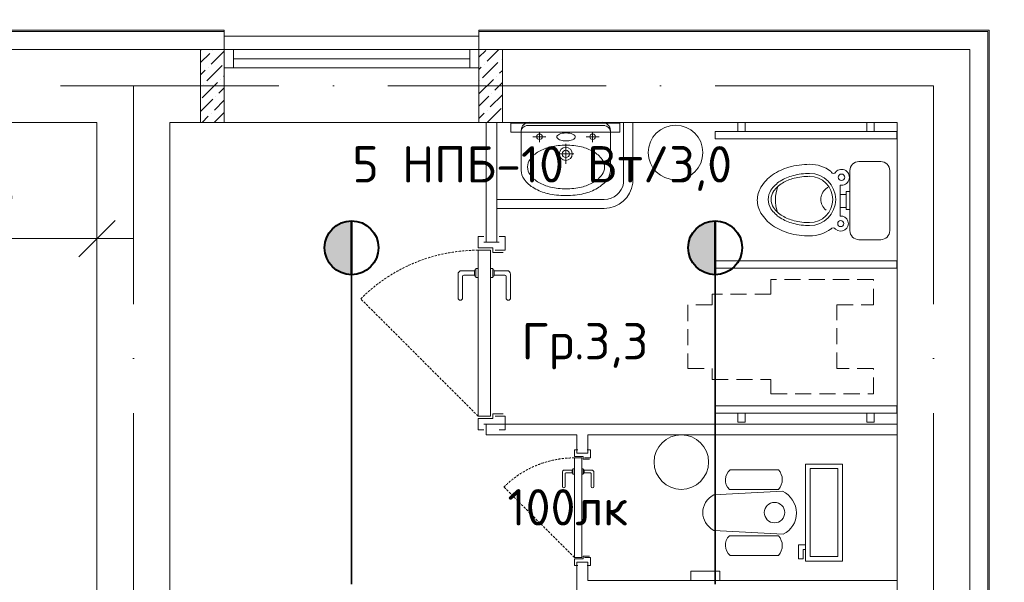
# Model space of a CAD drawing. Header units: millimetres. Extents: x 1114507 to 93926427, y 174473 to 817039.
# Tile 232 of 256: x 1629786 to 1635201, y 779694 to 782790. Entities that reach past the tile are written whole.
import ezdxf

# ---------------------------------------------------------------- set-up
doc = ezdxf.new("R2010")
doc.units = ezdxf.units.MM
for name, pattern in [('ACAD_ISO05W100', [33, 24, -3, 0, -3, 0, -3]), ('ACAD_ISO10W100', [18, 12, -3, 0, -3]), ('Beruniy Xref$0$DASHED', [19.05, 12.7, -6.35]), ('ШТРИХОВАЯ', [19.05, 12.7, -6.35])]:
    doc.linetypes.add(name, pattern=pattern)
doc.layers.add('АСО-стены кирпич 380 мм', color=7, linetype='Continuous', lineweight=35, true_color=0x745739)
for name, color, linetype, lineweight in [('ось', 252, 'ACAD_ISO05W100', 25), ('размеры', 12, 'Continuous', 15), ('Сантехника', 150, 'Continuous', 13)]:
    doc.layers.add(name, color=color, linetype=linetype, lineweight=lineweight)
doc.styles.add('ISOCPEUR 1', font='isocpeur.TTF')
doc.styles.get("Standard").update_dxf_attribs({"font": 'isocpeui.ttf'})
doc.styles.add('Суннат', font='ariali.ttf', dxfattribs={"height": 250})
doc.dimstyles.new('Санжар', dxfattribs={"dimtxt": 240, "dimasz": 200, "dimexe": 200, "dimexo": 200, "dimgap": 50, "dimtad": 1, "dimdec": 0, "dimtxsty": 'Standard', "dimblk": 'OBLIQUE', "dimcen": 2.5, "dimdle": 200, "dimclrd": 152, "dimclre": 152, "dimclrt": 152, "dimadec": 0, "dimazin": 0, "dimtfac": 1, "dimtdec": 0, "dimtmove": 0, "dimatfit": 3, "dimldrblk": 'OBLIQUE', "dimfxl": 0, "dimlwd": 0, "dimlwe": 0, "dimarcsym": 0})

# ---------------------------------------------------------------- blocks, each defined once
blk = doc.blocks.new('blokqav3mak')
at = {"color": 252, "lineweight": 0, "ltscale": 100}
for p, q in [((1622866.4, 782732.1), (1621166.4, 782732.1)), ((1627073.4, 782732.1), (1624266.4, 782732.1)), ((1627073.4, 775325.1), (1627073.4, 782732.1))]:
    blk.add_line(p, q, dxfattribs=at)
at = {"color": 32, "lineweight": 0, "ltscale": 100}
for p, q in [((1622866.4, 782725.1), (1621166.4, 782725.1)), ((1627066.4, 782725.1), (1624266.4, 782725.1)), ((1627066.4, 775325.1), (1627066.4, 782725.1))]:
    blk.add_line(p, q, dxfattribs=at)
at = {"color": 251, "lineweight": 0, "ltscale": 100, "true_color": 0x4a4a4a}
for p, q in [((1622866.4, 782625.1), (1622866.4, 782732.1)), ((1624266.4, 782625.1), (1624266.4, 782732.1))]:
    blk.add_line(p, q, dxfattribs=at)
at = {"lineweight": 0, "ltscale": 100}
for p, q in [((1624266.4, 782700.1), (1622866.4, 782700.1)), ((1622866.4, 782625.1), (1621166.4, 782625.1)), ((1622866.4, 782225.1), (1622866.4, 782625.1)), ((1626966.4, 782625.1), (1624266.4, 782625.1)), ((1624266.4, 782225.1), (1624266.4, 782625.1)), ((1626966.4, 775325.1), (1626966.4, 782625.1)), ((1622166.4, 782225.1), (1621166.4, 782225.1)), ((1622166.4, 776325.1), (1622166.4, 782225.1)), ((1622866.4, 782225.1), (1622566.4, 782225.1)), ((1622566.4, 776325.1), (1622566.4, 782225.1)), ((1624266.4, 782225.1), (1622866.4, 782225.1)), ((1626566.4, 782225.1), (1624266.4, 782225.1)), ((1625062.8, 782225.1), (1625062.8, 781889.9)), ((1625112.8, 782225.1), (1625112.8, 781889.9)), ((1626566.4, 775325.1), (1626566.4, 782225.1)), ((1625042.5, 782221.3), (1624442.5, 782221.3)), ((1624442.5, 782221.3), (1624442.5, 782171.3)), ((1624442.5, 782171.3), (1625042.5, 782171.3)), ((1625042.5, 782171.3), (1625042.5, 782221.3)), ((1624366.4, 781800.9), (1624956.6, 781800.9)), ((1624366.4, 781750.9), (1624956.6, 781750.9)), ((1625431.6, 779705.1), (1625431.6, 779755.1)), ((1625431.6, 779755.1), (1625591.6, 779755.1)), ((1625591.6, 779755.1), (1625591.6, 779705.1)), ((1625591.6, 779705.1), (1625431.6, 779705.1))]:
    blk.add_line(p, q, dxfattribs=at)
at = {"linetype": 'Continuous', "lineweight": 0, "ltscale": 100}
for p, q in [((1622736.4, 782621.2, 0), (1622740.3, 782625.1, 0)), ((1622736.4, 782553.8, 0), (1622786.8, 782604.3, 0)), ((1622795.3, 782545.4, 0), (1622866.4, 782616.5, 0)), ((1622803.7, 782621.2, 0), (1622803.7, 782621.2, 0)), ((1624266.4, 782583.2, 0), (1624304.3, 782621.2, 0)), ((1624312.7, 782562.2, 0), (1624375.6, 782625.1, 0)), ((1624287.4, 782469.6, 0), (1624371.6, 782553.8, 0)), ((1624388.5, 782570.6, 0), (1624388.5, 782570.6, 0)), ((1622736.4, 782486.5, 0), (1622761.6, 782511.7, 0)), ((1622770, 782452.8, 0), (1622854.2, 782537, 0)), ((1622778.4, 782528.6, 0), (1622778.4, 782528.6, 0)), ((1624266.4, 782515.9, 0), (1624279, 782528.6, 0)), ((1624295.9, 782545.4, 0), (1624295.9, 782545.4, 0)), ((1624380, 782494.9, 0), (1624396.4, 782511.2, 0)), ((1622744.7, 782360.2, 0), (1622828.9, 782444.4, 0)), ((1622845.8, 782461.2, 0), (1622845.8, 782461.2, 0)), ((1622862.6, 782478, 0), (1622866.4, 782481.8, 0)), ((1624266.4, 782381.2, 0), (1624346.4, 782461.2, 0)), ((1624270.6, 782452.8, 0), (1624270.6, 782452.8, 0)), ((1624354.8, 782402.3, 0), (1624396.4, 782443.8, 0)), ((1624363.2, 782478, 0), (1624363.2, 782478, 0)), ((1622753.2, 782435.9, 0), (1622753.2, 782435.9, 0)), ((1622837.4, 782385.4, 0), (1622866.4, 782414.4, 0)), ((1624337.9, 782385.4, 0), (1624337.9, 782385.4, 0)), ((1622736.4, 782284.4, 0), (1622803.7, 782351.8, 0)), ((1622812.1, 782292.8, 0), (1622866.4, 782347.1, 0)), ((1622820.5, 782368.6, 0), (1622820.5, 782368.6, 0)), ((1624266.4, 782313.8, 0), (1624321.1, 782368.6, 0)), ((1624329.5, 782309.7, 0), (1624396.4, 782376.5, 0)), ((1622811.7, 782225.1, 0), (1622866.4, 782279.7, 0)), ((1624312.3, 782225.1, 0), (1624388.5, 782301.2, 0)), ((1624312.7, 782292.8, 0), (1624312.7, 782292.8, 0)), ((1622744.4, 782225.1, 0), (1622778.4, 782259.1, 0)), ((1622795.3, 782276, 0), (1622795.3, 782276, 0)), ((1624266.4, 782246.5, 0), (1624295.9, 782276, 0)), ((1624380, 782225.5, 0), (1624380, 782225.5, 0))]:
    blk.add_line(p, q, dxfattribs=at)
at = {"color": 5, "lineweight": 0}
for p, q in [((1622916.4, 782625.1), (1622866.4, 782625.1)), ((1622866.4, 782625.1), (1622866.4, 782525.1)), ((1624216.4, 782625.1), (1622916.4, 782625.1)), ((1622916.4, 782525.1), (1622916.4, 782625.1)), ((1624216.4, 782525.1), (1624216.4, 782625.1)), ((1624216.4, 782625.1), (1624266.4, 782625.1)), ((1624266.4, 782625.1), (1624266.4, 782525.1)), ((1624216.4, 782575.1), (1622916.4, 782575.1)), ((1622866.4, 782525.1), (1622916.4, 782525.1)), ((1624216.4, 782525.1), (1622916.4, 782525.1)), ((1624266.4, 782525.1), (1624216.4, 782525.1))]:
    blk.add_line(p, q, dxfattribs=at)
at = {"color": 1, "linetype": 'ACAD_ISO10W100', "lineweight": 0, "ltscale": 100}
for p, q in [((1626766.4, 782425.1), (1599766.4, 782425.1)), ((1622366.4, 782425.1), (1622366.4, 773125.1)), ((1626766.4, 782425.1), (1626766.4, 766825.1))]:
    blk.add_line(p, q, dxfattribs=at)
at = {"lineweight": 0}
for p, q in [((1625731.6, 782225.1), (1625691.6, 782225.1)), ((1625691.6, 782225.1), (1625691.6, 782175.1)), ((1625731.6, 782175.1), (1625731.6, 782225.1)), ((1626401, 782175.1), (1626401, 782225.1)), ((1626401, 782225.1), (1626441, 782225.1)), ((1626441, 782225.1), (1626441, 782175.1)), ((1626566.3, 782175.1), (1625566.3, 782175)), ((1625566.3, 782175), (1625566.3, 782135)), ((1625691.6, 782175.1), (1625731.6, 782175.1)), ((1626441, 782175.1), (1626401, 782175.1)), ((1626566.3, 782135.1), (1626566.3, 782175.1)), ((1625566.3, 782135), (1626566.3, 782135.1)), ((1625566.3, 781423.6), (1625566.3, 781463.6)), ((1625566.3, 781463.6), (1626566.3, 781463.5)), ((1626566.3, 781423.5), (1625566.3, 781423.6)), ((1626566.3, 781463.5), (1626566.3, 781423.5)), ((1625566.3, 780625.2), (1625566.3, 780665.2)), ((1625566.3, 780665.2), (1626566.3, 780665.1)), ((1626566.3, 780665.1), (1626566.3, 780625.1)), ((1626566.3, 780625.1), (1625566.3, 780625.2)), ((1625731.6, 780625.1), (1625691.6, 780625.1)), ((1625691.6, 780625.1), (1625691.6, 780575.1)), ((1625731.6, 780575.1), (1625731.6, 780625.1)), ((1626401, 780575.1), (1626401, 780625.1)), ((1626401, 780625.1), (1626441, 780625.1)), ((1626441, 780625.1), (1626441, 780575.1)), ((1625691.6, 780575.1), (1625731.6, 780575.1)), ((1626441, 780575.1), (1626401, 780575.1))]:
    blk.add_line(p, q, dxfattribs=at)
at = {"color": 0, "lineweight": 0}
for p, q in [((1624293.5, 781596.4), (1624262.2, 781596.4)), ((1624262.2, 781596.4), (1624262.2, 781533.9)), ((1624410.5, 781596.4), (1624379.2, 781596.4)), ((1624410.5, 781521.4), (1624410.5, 781596.4)), ((1624262.2, 781533.9), (1624343.5, 781533.9)), ((1624262.2, 780608.9), (1624262.2, 781521.4)), ((1624262.2, 781521.4), (1624331, 781521.4)), ((1624293.5, 781565.1), (1624379.2, 781565.1)), ((1624331, 781521.4), (1624331, 780608.9)), ((1624343.5, 781533.9), (1624343.5, 781508.9)), ((1624356, 781521.4), (1624410.5, 781521.4)), ((1624343.5, 781508.9), (1624399.7, 781508.9)), ((1624249.7, 781415.1), (1624248.5, 781415.1)), ((1624249.7, 781371.4), (1624249.7, 781421.4)), ((1624249.7, 781421.4), (1624262.2, 781421.4)), ((1624262.2, 781421.4), (1624262.2, 781371.4)), ((1624343.5, 781421.4), (1624331, 781421.4)), ((1624343.5, 781371.4), (1624343.5, 781421.4)), ((1624343.5, 781415.1), (1624344.7, 781415.1)), ((1624152.3, 781390.1), (1624152.3, 781258.9)), ((1624242.3, 781408.9), (1624171, 781408.9)), ((1624177.3, 781258.9), (1624177.3, 781377.6)), ((1624183.5, 781383.9), (1624242.3, 781383.9)), ((1624242.2, 781408.9), (1624242.2, 781383.9)), ((1624248.5, 781377.6), (1624249.7, 781377.6)), ((1624262.2, 781371.4), (1624249.7, 781371.4)), ((1624331, 781371.4), (1624343.5, 781371.4)), ((1624344.7, 781377.6), (1624343.5, 781377.6)), ((1624351, 781408.9), (1624422.2, 781408.9)), ((1624351, 781408.9), (1624351, 781383.9)), ((1624409.7, 781383.9), (1624351, 781383.9)), ((1624416, 781258.9), (1624416, 781377.6)), ((1624441, 781390.1), (1624441, 781258.9)), ((1624331, 780608.9), (1624262.2, 780608.9)), ((1624343.5, 780596.4), (1624343.5, 780621.4)), ((1624343.5, 780621.4), (1624399.7, 780621.4)), ((1624356, 780608.9), (1624410.5, 780608.9)), ((1624410.5, 780608.9), (1624410.5, 780533.9)), ((1624262.2, 780533.9), (1624262.2, 780596.4)), ((1624262.2, 780596.4), (1624343.5, 780596.4)), ((1624293.5, 780565.1), (1624379.2, 780565.1)), ((1624293.5, 780533.9), (1624262.2, 780533.9)), ((1624410.5, 780533.9), (1624379.2, 780533.9)), ((1624810.6, 780423.9), (1624791.9, 780423.9)), ((1624791.9, 780423.9), (1624791.9, 780386.4)), ((1624791.9, 780386.4), (1624840.6, 780386.4)), ((1624810.6, 780405.1), (1624862.1, 780405.1)), ((1624840.6, 780386.4), (1624840.6, 780371.4)), ((1624880.8, 780423.9), (1624862.1, 780423.9)), ((1624880.8, 780378.9), (1624880.8, 780423.9)), ((1624791.9, 779831.4), (1624791.9, 780378.9)), ((1624791.9, 780378.9), (1624833.1, 780378.9)), ((1624833.1, 780378.9), (1624833.1, 779831.4)), ((1624840.6, 780371.4), (1624874.4, 780371.4)), ((1624848.1, 780378.9), (1624880.8, 780378.9)), ((1624725.9, 780300.1), (1624725.9, 780221.4)), ((1624779.9, 780311.4), (1624737.2, 780311.4)), ((1624740.9, 780221.4), (1624740.9, 780292.6)), ((1624744.7, 780296.4), (1624779.9, 780296.4)), ((1624779.9, 780311.4), (1624779.9, 780296.4)), ((1624784.4, 780315.1), (1624783.6, 780315.1)), ((1624783.6, 780292.6), (1624784.4, 780292.6)), ((1624784.4, 780288.9), (1624784.4, 780318.9)), ((1624784.4, 780318.9), (1624791.9, 780318.9)), ((1624791.9, 780288.9), (1624784.4, 780288.9)), ((1624791.9, 780318.9), (1624791.9, 780288.9)), ((1624840.6, 780318.9), (1624833.1, 780318.9)), ((1624833.1, 780288.9), (1624840.6, 780288.9)), ((1624840.6, 780288.9), (1624840.6, 780318.9)), ((1624840.6, 780315.1), (1624841.4, 780315.1)), ((1624841.4, 780292.6), (1624840.6, 780292.6)), ((1624845.1, 780311.4), (1624887.9, 780311.4)), ((1624845.1, 780311.4), (1624845.1, 780296.4)), ((1624880.4, 780296.4), (1624845.1, 780296.4)), ((1624884.1, 780221.4), (1624884.1, 780292.6)), ((1624899.1, 780300.1), (1624899.1, 780221.4)), ((1624833.1, 779831.4), (1624791.9, 779831.4)), ((1624791.9, 779786.4), (1624791.9, 779823.9)), ((1624791.9, 779823.9), (1624840.6, 779823.9)), ((1624810.6, 779786.4), (1624791.9, 779786.4)), ((1624810.6, 779805.1), (1624862.1, 779805.1)), ((1624840.6, 779823.9), (1624840.6, 779838.9)), ((1624840.6, 779838.9), (1624874.4, 779838.9)), ((1624848.1, 779831.4), (1624880.8, 779831.4)), ((1624880.8, 779786.4), (1624862.1, 779786.4)), ((1624880.8, 779831.4), (1624880.8, 779786.4))]:
    blk.add_line(p, q, dxfattribs=at)
at = {"linetype": 'ШТРИХОВАЯ', "lineweight": 0, "ltscale": 7}
for p, q in [((1626436.3, 781360), (1625872.6, 781360)), ((1625872.6, 781360), (1625872.6, 781280.4)), ((1626436.3, 781220.7), (1626436.3, 781360)), ((1625872.6, 781280.4), (1625549.6, 781280.4)), ((1625549.6, 781280.4), (1625549.6, 781220.7)), ((1625549.6, 781220.7), (1625416.3, 781220.7)), ((1625416.3, 781220.7), (1625416.3, 780870.7)), ((1626236.3, 780870.7), (1626236.3, 781220.7)), ((1626236.3, 781220.7), (1626436.3, 781220.7)), ((1625416.3, 780870.7), (1625549.6, 780870.7)), ((1625549.6, 780870.7), (1625549.6, 780811)), ((1626436.3, 780870.7), (1626236.3, 780870.7)), ((1626436.3, 780731.4), (1626436.3, 780870.7)), ((1625549.6, 780811), (1625872.6, 780811)), ((1625872.6, 780811), (1625872.6, 780731.4)), ((1625872.6, 780731.4), (1626436.3, 780731.4))]:
    blk.add_line(p, q, dxfattribs=at)
at = {"color": 0, "linetype": 'Beruniy Xref$0$DASHED', "lineweight": 0}
for p, q in [((1624262.2, 780608.9), (1623617, 781254.1)), ((1624791.9, 779831.4), (1624404.7, 780218.5))]:
    blk.add_line(p, q, dxfattribs=at)
at = {"lineweight": 0, "ltscale": 100}
for centre in [(1625348.6, 782059), (1625380, 780355.8)]:
    blk.add_circle(centre, 150, dxfattribs=at)
for centre, radius, start, end in [((1624954.6, 781911.3), 110.4, 271.0783, 348.8567), ((1624955, 781910), 159.1, 270.5724, 352.7625)]:
    blk.add_arc(centre, radius, start, end, dxfattribs=at)
at = {"color": 0, "linetype": 'Beruniy Xref$0$DASHED', "lineweight": 0}
for centre, radius in [((1624262.2, 780608.9), 912.5), ((1624791.9, 779831.4), 547.5)]:
    blk.add_arc(centre, radius, 90, 135, dxfattribs=at)
at = {"color": 0, "lineweight": 0}
for centre, radius, start, end in [((1624248.5, 781408.9), 6.25, 90, 180), ((1624344.7, 781408.9), 6.25, 0, 90), ((1624171, 781390.1), 18.8, 90, 180), ((1624183.5, 781377.6), 6.25, 90, 180), ((1624248.5, 781383.9), 6.25, 180, 270), ((1624344.7, 781383.9), 6.25, 270, 0), ((1624409.7, 781377.6), 6.25, 0, 90), ((1624422.2, 781390.1), 18.8, 0, 90), ((1624164.8, 781258.9), 12.5, 180, 0), ((1624428.5, 781258.9), 12.5, 180, 0), ((1624737.2, 780300.1), 11.3, 90, 180), ((1624744.7, 780292.6), 3.75, 90, 180), ((1624783.6, 780311.4), 3.75, 90, 180), ((1624783.6, 780296.4), 3.75, 180, 270), ((1624841.4, 780311.4), 3.75, 0, 90), ((1624841.4, 780296.4), 3.75, 270, 0), ((1624880.4, 780292.6), 3.75, 0, 90), ((1624887.9, 780300.1), 11.3, 0, 90), ((1624733.4, 780221.4), 7.5, 180, 0), ((1624891.6, 780221.4), 7.5, 180, 0)]:
    blk.add_arc(centre, radius, start, end, dxfattribs=at)
at = {"layer": 'АСО-стены кирпич 380 мм', "color": 5, "lineweight": 0}
for p, q in [((1624306.4, 781565.1), (1624306.4, 782225.1)), ((1624366.4, 782225.1), (1624366.4, 781565.1)), ((1624366.4, 781565.1), (1624306.4, 781565.1)), ((1624306.4, 780565.1), (1626566.4, 780565.1)), ((1624306.4, 780505.1), (1624306.4, 780565.1)), ((1626566.4, 780565.1), (1626566.4, 780505.1)), ((1624806.4, 780505.1), (1624306.4, 780505.1)), ((1624806.4, 780405.1), (1624806.4, 780505.1)), ((1626566.4, 780505.1), (1624866.4, 780505.1)), ((1624866.4, 780505.1), (1624866.4, 780405.1)), ((1624866.4, 780405.1), (1624806.4, 780405.1)), ((1624806.4, 779545.1), (1624806.4, 779805.1)), ((1624806.4, 779805.1), (1624866.4, 779805.1)), ((1624866.4, 779805.1), (1624866.4, 779705.1)), ((1624866.4, 779705.1), (1626566.4, 779705.1)), ((1626566.4, 779705.1), (1626566.4, 779645.1))]:
    blk.add_line(p, q, dxfattribs=at)
at = {"layer": 'размеры', "lineweight": 0, "ltscale": 5}
for p, q in [((1622736.4, 782625.1), (1622866.4, 782625.1)), ((1622736.4, 782225.1), (1622736.4, 782625.1)), ((1622866.4, 782625.1), (1622866.4, 782625.1)), ((1622866.4, 782625.1), (1622866.4, 782225.1)), ((1622866.4, 782225.1), (1622866.4, 782625.1)), ((1622866.4, 782625.1), (1622866.4, 782225.1)), ((1624266.4, 782625.1), (1624396.4, 782625.1)), ((1624266.4, 782225.1), (1624266.4, 782625.1)), ((1624396.4, 782625.1), (1624396.4, 782225.1)), ((1622866.4, 782225.1), (1622736.4, 782225.1)), ((1622866.4, 782225.1), (1622866.4, 782225.1)), ((1624396.4, 782225.1), (1624266.4, 782225.1))]:
    blk.add_line(p, q, dxfattribs=at)
at = {"layer": 'Сантехника', "lineweight": 0}
for p, q in [((1624744.7, 782225.1), (1624544.4, 782225.1)), ((1624944.9, 782225.1), (1624744.7, 782225.1)), ((1624499.5, 782180.2), (1624499.5, 781954.9)), ((1624529.1, 782207.1), (1624744.7, 782207.1)), ((1624960.2, 782207.1), (1624744.7, 782207.1)), ((1624989.9, 781954.9), (1624989.9, 782180.2)), ((1624635.5, 782146.1), (1624564.4, 782146.1)), ((1624600, 782166.6), (1624600, 782115.3)), ((1624927.7, 782146.1), (1624856.6, 782146.1)), ((1624892.2, 782166.6), (1624892.2, 782115.3)), ((1624744.7, 782107.6), (1624744.7, 781997.3)), ((1624789.1, 782051.2), (1624688, 782051.2)), ((1626266.4, 780344.7), (1626063.2, 780344.7)), ((1626063.2, 780344.7), (1626063.2, 779811.3)), ((1626266.4, 779811.3), (1626266.4, 780344.7)), ((1625649.6, 780313.5), (1625914.9, 780313.5)), ((1626241.4, 780319.7), (1626088.2, 780319.7)), ((1626088.2, 780319.7), (1626088.2, 779836.3)), ((1626241.4, 779836.3), (1626241.4, 780319.7)), ((1625937, 780196.3), (1625558.2, 780176)), ((1625644.2, 780205.4), (1625914.9, 780205.4)), ((1625558.2, 779980), (1625939.9, 779959.5)), ((1625644.2, 779950.5), (1625914.9, 779950.5)), ((1626063.2, 779900.2), (1626025.1, 779900.2)), ((1626025.1, 779900.2), (1626025.1, 779824)), ((1625649.6, 779842.4), (1625914.9, 779842.4)), ((1626050.5, 779824), (1626050.5, 779874.8)), ((1626050.5, 779874.8), (1626063.2, 779874.8)), ((1626025.1, 779824), (1626050.5, 779824)), ((1626063.2, 779811.3), (1626266.4, 779811.3)), ((1626088.2, 779836.3), (1626241.4, 779836.3))]:
    blk.add_line(p, q, dxfattribs=at)
at = {"layer": 'Сантехника', "lineweight": 0, "ltscale": 5}
for p, q in [((1626356.9, 782009.5), (1626476.9, 782009.5)), ((1626356.9, 782009.5), (1626476.9, 782009.5)), ((1626306.9, 781629.5), (1626306.9, 781959.5)), ((1626306.9, 781629.5), (1626306.9, 781959.5)), ((1626526.9, 781959.5), (1626526.9, 781629.5)), ((1626526.9, 781959.5), (1626526.9, 781629.5)), ((1626254, 781879.6), (1626254, 781828.6)), ((1626254, 781879.6), (1626254, 781828.6)), ((1626286.2, 781844.3), (1626306.9, 781844.3)), ((1626286.2, 781828.6), (1626286.2, 781844.3)), ((1626286.2, 781844.3), (1626306.9, 781844.3)), ((1626286.2, 781828.6), (1626286.2, 781844.3)), ((1626306.9, 781844.3), (1626306.9, 781744.6)), ((1626306.9, 781844.3), (1626306.9, 781744.6)), ((1626251.9, 781828.6), (1626286.2, 781828.6)), ((1626251.9, 781828.6), (1626286.2, 781828.6)), ((1626254, 781828.6), (1626254, 781756.9)), ((1626254, 781828.6), (1626254, 781756.9)), ((1626286.2, 781756.9), (1626286.2, 781828.6)), ((1626286.2, 781756.9), (1626286.2, 781828.6)), ((1626254, 781756.9), (1626254, 781709.7)), ((1626286.2, 781756.9), (1626254, 781756.9)), ((1626254, 781756.9), (1626254, 781709.7)), ((1626286.2, 781756.9), (1626254, 781756.9)), ((1626286.2, 781744.6), (1626286.2, 781756.9)), ((1626286.2, 781744.6), (1626286.2, 781756.9)), ((1626306.9, 781744.6), (1626286.2, 781744.6)), ((1626306.9, 781744.6), (1626286.2, 781744.6)), ((1626476.9, 781579.5), (1626356.9, 781579.5)), ((1626476.9, 781579.5), (1626356.9, 781579.5))]:
    blk.add_line(p, q, dxfattribs=at)
at = {"layer": 'Сантехника', "lineweight": 0}
for centre, radius in [((1624600, 782146.1), 15.4), ((1624892.2, 782146.1), 15.4), ((1624744.7, 782051.2), 35.9), ((1624744.7, 782051.2), 20.1), ((1625892.7, 780078), 56.3)]:
    blk.add_circle(centre, radius, dxfattribs=at)
at = {"layer": 'Сантехника', "lineweight": 0, "ltscale": 5}
for centre, radius in [((1626261, 781922.7), 17.7), ((1626261, 781922.7), 17.7), ((1626257.3, 781668.1), 16.8), ((1626257.3, 781668.1), 16.8)]:
    blk.add_circle(centre, radius, dxfattribs=at)
at = {"layer": 'Сантехника', "lineweight": 0}
for centre, radius, start, end in [((1624544.4, 782180.2), 45, 90, 180), ((1624944.9, 782180.2), 45, 0, 90), ((1624532.7, 782174), 33.3, 90, 180), ((1624956.6, 782174), 33.3, 0, 90), ((1624705.8, 782144.8), 10.3, 136.143, 180), ((1624705.8, 782144.8), 10.3, 180, 223.857), ((1624724.8, 782126.5), 36.7, 113.3198, 136.143), ((1624724.8, 782163.1), 36.7, 223.857, 246.6802), ((1624737.6, 782096.8), 69, 100.124, 113.3198), ((1624737.6, 782192.8), 69, 246.6802, 259.876), ((1624746.1, 782049.6), 117, 90, 100.124), ((1624746.1, 782240), 117, 259.876, 270), ((1624746.1, 782049.6), 117, 79.876, 90), ((1624746.1, 782240), 117, 270, 280.124), ((1624754.5, 782096.8), 69, 66.6802, 79.876), ((1624754.5, 782192.8), 69, 280.124, 293.3198), ((1624767.3, 782126.5), 36.7, 43.857, 66.6802), ((1624767.3, 782163.1), 36.7, 293.3198, 316.143), ((1624786.3, 782144.8), 10.3, 0, 43.857), ((1624786.3, 782144.8), 10.3, 316.143, 0), ((1624672.6, 781930.8), 154, 119.663, 143.9722), ((1624716.9, 781853), 243.6, 103.2739, 119.663), ((1624746.1, 781729.5), 370.4, 90, 103.2739), ((1624746.1, 781729.5), 370.4, 76.7261, 90), ((1624775.2, 781853), 243.6, 60.337, 76.7261), ((1624819.5, 781930.8), 154, 36.0278, 60.337), ((1624605.8, 781979.4), 71.4, 143.9722, 180), ((1624886.3, 781979.4), 71.4, 0, 36.0278), ((1624581.5, 781960.8), 82.2, 175.8804, 180), ((1624581.5, 781960.8), 82.2, 180, 216.0278), ((1624605.8, 781979.4), 71.4, 180, 216.0278), ((1624886.3, 781979.4), 71.4, 323.9722, 0), ((1624907.8, 781960.8), 82.2, 323.9722, 0), ((1624907.8, 781960.8), 82.2, 0, 4.1196), ((1624658.5, 782016.8), 177.4, 216.0278, 240.337), ((1624672.6, 782028), 154, 216.0278, 240.337), ((1624819.5, 782028), 154, 299.663, 323.9722), ((1624830.9, 782016.8), 177.4, 299.663, 323.9722), ((1624709.5, 782106.4), 280.6, 240.337, 256.7261), ((1624716.9, 782105.8), 243.6, 240.337, 256.7261), ((1624746.1, 782229.2), 370.4, 256.7261, 270), ((1624746.1, 782229.2), 370.4, 270, 283.2739), ((1624775.2, 782105.8), 243.6, 283.2739, 299.663), ((1624779.8, 782106.4), 280.6, 283.2739, 299.663), ((1624743.1, 782248.6), 426.7, 256.7261, 270), ((1624743.1, 782248.6), 426.7, 270, 270.2145), ((1624746.3, 782248.6), 426.7, 269.7855, 270), ((1624746.3, 782248.6), 426.7, 270, 283.2739), ((1626007.7, 781840.6), 221.7, 211.1508, 235.5781), ((1626054.9, 781909.5), 305.2, 235.5781, 254.1534), ((1625693.8, 780257.1), 71.6, 128.0827, 226.1727), ((1625853.1, 780259.5), 82.1, 318.785, 41.145), ((1625693.8, 779898.8), 71.6, 133.8273, 231.9173), ((1625853.1, 779896.4), 82.1, 318.855, 41.215)]:
    blk.add_arc(centre, radius, start, end, dxfattribs=at)
at = {"layer": 'Сантехника', "lineweight": 0, "ltscale": 5}
for centre, radius, start, end in [((1626356.9, 781959.5), 50, 90, 180), ((1626356.9, 781959.5), 50, 90, 180), ((1626476.9, 781959.5), 50, 0, 90), ((1626476.9, 781959.5), 50, 0, 90), ((1626054.9, 781684.7), 305.2, 105.8466, 124.4219), ((1626054.9, 781684.7), 305.2, 105.8466, 124.4219), ((1626085.8, 781575.8), 418.4, 90, 105.8466), ((1626085.8, 781575.8), 418.4, 90, 105.8466), ((1626085.8, 781797.1), 197.2, 53.3724, 90), ((1626085.8, 781797.1), 197.2, 53.3724, 90), ((1626216.9, 781957.5), 13.6, 200.6387, 339.3613), ((1626216.9, 781957.5), 13.6, 200.6387, 339.3613), ((1626261, 781922.7), 43.6, 260.8208, 136.5729), ((1626261, 781922.7), 43.6, 260.8208, 136.5729), ((1626007.7, 781753.6), 221.7, 124.4219, 148.8492), ((1626007.7, 781753.6), 221.7, 124.4219, 148.8492), ((1626015.2, 781758), 170.1, 122.1712, 146.6354), ((1626015.2, 781758), 170.1, 122.1712, 146.6354), ((1626057.8, 781690.3), 250.1, 104.6039, 122.1712), ((1626057.8, 781690.3), 250.1, 104.6039, 122.1712), ((1626058.2, 781686.7), 237.8, 103.9604, 120.9705), ((1626058.2, 781686.7), 237.8, 103.9604, 120.9705), ((1626085.8, 781582.9), 361.1, 90, 104.6039), ((1626085.8, 781582.9), 361.1, 90, 104.6039), ((1626085.8, 781575.7), 352.3, 90, 103.9604), ((1626085.8, 781575.7), 352.3, 90, 103.9604), ((1626085.8, 781800.6), 143.4, 270, 90), ((1626085.8, 781800.6), 143.4, 270, 90), ((1626085.8, 781800.6), 127.3, 270, 90), ((1626085.8, 781800.6), 127.3, 270, 90), ((1625935.8, 781797.1), 137.7, 148.8492, 180), ((1625950.5, 781800.6), 92.6, 146.6354, 180), ((1625950.5, 781800.6), 92.6, 146.6354, 180), ((1625952.6, 781800.6), 78.9, 145.3876, 180), ((1625952.6, 781800.6), 78.9, 145.3876, 180), ((1626016.2, 781756.8), 156.2, 120.9705, 145.3876), ((1626016.2, 781756.8), 156.2, 120.9705, 145.3876), ((1626110.7, 781798.8), 213, 159.9995, 198.4846), ((1626110.7, 781798.8), 213, 159.9995, 198.4846), ((1626231.9, 781794), 86.5, 129.9102, 153.6547), ((1626231.9, 781794), 86.5, 129.9102, 153.6547), ((1626241.2, 781782.9), 101, 119.2377, 129.9102), ((1626241.2, 781782.9), 101, 119.2377, 129.9102), ((1625935.8, 781797.1), 137.7, 180, 211.1508), ((1625950.5, 781800.6), 92.6, 180, 213.3646), ((1625950.5, 781800.6), 92.6, 180, 213.3646), ((1625952.6, 781800.6), 78.9, 180, 214.6124), ((1625952.6, 781800.6), 78.9, 180, 214.6124), ((1626217.6, 781801.1), 70.5, 153.6547, 180), ((1626217.6, 781801.1), 70.5, 153.6547, 180), ((1626217.6, 781801.1), 70.5, 180, 206.3453), ((1626217.6, 781801.1), 70.5, 180, 206.3453), ((1626015.2, 781843.2), 170.1, 213.3646, 237.8288), ((1626015.2, 781843.2), 170.1, 213.3646, 237.8288), ((1626016.2, 781844.5), 156.2, 214.6124, 239.0295), ((1626016.2, 781844.5), 156.2, 214.6124, 239.0295), ((1626231.9, 781808.2), 86.5, 206.3453, 230.0898), ((1626231.9, 781808.2), 86.5, 206.3453, 230.0898), ((1626007.7, 781840.6), 221.7, 211.1508, 235.5781), ((1626057.8, 781911), 250.1, 237.8288, 255.3961), ((1626057.8, 781911), 250.1, 237.8288, 255.3961), ((1626058.2, 781914.5), 237.8, 239.0295, 256.0396), ((1626058.2, 781914.5), 237.8, 239.0295, 256.0396), ((1626085.8, 782025.6), 352.3, 256.0396, 270), ((1626085.8, 782025.6), 352.3, 256.0396, 270), ((1626257.3, 781668.1), 41.7, 226.3561, 94.5234), ((1626257.3, 781668.1), 41.7, 226.3561, 94.5234), ((1626054.9, 781909.5), 305.2, 235.5781, 254.1534), ((1626085.8, 782018.3), 361.1, 255.3961, 270), ((1626085.8, 782018.3), 361.1, 255.3961, 270), ((1626085.8, 781797.1), 197.2, 270, 306.6276), ((1626085.8, 781797.1), 197.2, 270, 306.6276), ((1626085.8, 781797.1), 197.2, 270, 306.6276), ((1626085.8, 781797.1), 197.2, 270, 306.6276), ((1626215.7, 781630.5), 14.8, 30.1316, 149.8684), ((1626215.7, 781630.5), 14.8, 30.1316, 149.8684), ((1626356.9, 781629.5), 50, 180, 270), ((1626356.9, 781629.5), 50, 180, 270), ((1626476.9, 781629.5), 50, 270, 0), ((1626476.9, 781629.5), 50, 270, 0), ((1626085.8, 782018.3), 418.4, 254.1534, 270), ((1626085.8, 782018.3), 418.4, 254.1534, 270), ((1626085.8, 782018.3), 418.4, 254.1534, 270), ((1626085.8, 782018.3), 418.4, 254.1534, 270)]:
    blk.add_arc(centre, radius, start, end, dxfattribs=at)
at = {"layer": 'Сантехника', "lineweight": 0, "extrusion": (0, 0, -1)}
for centre, major_axis, ratio, start_param, end_param in [((1625636, 780078), (138, 0), 0.859529, 2.169462, 4.113723), ((1625885.4, 780079.3), (70.6, -111.3), 0.957892, 4.142259, 6.427427)]:
    blk.add_ellipse(centre, major_axis=major_axis, ratio=ratio, start_param=start_param, end_param=end_param, dxfattribs=at)
blk = doc.blocks.new('_Oblique')
at = {"color": 0, "linetype": 'ByBlock', "lineweight": -2}
blk.add_line((-0.5, -0.5), (0.5, 0.5), dxfattribs=at)
blk = doc.blocks.new('*D1799')
at = {"color": 152, "linetype": 'Continuous', "lineweight": 0, "ltscale": 100, "transparency": 16777216}
for p, q in [((1628610.6, 781525.1), (1628610.6, 781785.8)), ((1630210.6, 781525.1), (1630210.6, 781785.8)), ((1628410.6, 781585.8), (1630410.6, 781585.8))]:
    blk.add_line(p, q, dxfattribs=at)
at = {"layer": 'Defpoints', "color": 0, "lineweight": 35, "ltscale": 100, "transparency": 16777216}
for p in [(1630210.6, 781585.8), (1628610.6, 781325.1), (1630210.6, 781325.1)]:
    blk.add_point(p, dxfattribs=at)
at = {"color": 152, "lineweight": 0, "ltscale": 100, "transparency": 16777216, "xscale": 200, "yscale": 200, "zscale": 200, "rotation": 180}
blk.add_blockref('_Oblique', (1628610.6, 781585.8), dxfattribs=at)
at = {"color": 152, "lineweight": 0, "ltscale": 100, "transparency": 16777216, "xscale": 200, "yscale": 200, "zscale": 200}
blk.add_blockref('_Oblique', (1630210.6, 781585.8), dxfattribs=at)
at = {"color": 152, "lineweight": 35, "ltscale": 100, "transparency": 16777216, "insert": (1629410.6, 781755.8), "char_height": 240, "attachment_point": 5, "bg_fill": 3, "box_fill_scale": 1.1, "bg_fill_color": 256, "bg_fill_true_color": 13158600, "bg_fill_transparency": 0}
blk.add_mtext('1600', dxfattribs=at)
blk = doc.blocks.new('имтмт')
at = {"layer": 'ось'}
h = blk.add_hatch(color=256, dxfattribs=at)
h.set_gradient(color2=(0, 0, 0), one_color=1)
h.paths.add_polyline_path([(342295.9, 169436.7, 0.414214), (342444.3, 169585.1, 0.414214), (342295.9, 169733.4)])
at = {"color": 1, "lineweight": 40}
for p, q in [((342295.9, 169733.4, 0), (342295.9, 169436.7, 0)), ((342295.9, 169733.4, 0), (342295.9, 169436.7, 0)), ((342295.9, 169436.7, 0), (342295.9, 169733.4, 0))]:
    blk.add_line(p, q, dxfattribs=at)
blk.add_circle((342295.9, 169585.1, 0), 148.3, dxfattribs=at)
blk.add_circle((342295.9, 169585.1, 0), 148.3, dxfattribs=at)
blk.add_circle((342295.9, 169585.1, 0), 148.3, dxfattribs=at)

msp = doc.modelspace()

# ---------------------------------------------------------------- linework, layer by layer
at = {"color": 0, "lineweight": 35, "ltscale": 100}
for p, q in [((1631610.6, 781386.8), (1631610.6, 779683.4)), ((1633610.6, 781386.8), (1633610.6, 779683.4))]:
    msp.add_line(p, q, dxfattribs=at)

# ---------------------------------------------------------------- block references
at = {"color": 0}
msp.add_blockref('blokqav3mak', (8044.3, 0), dxfattribs=at)
at = {"lineweight": 40, "transparency": 33554646, "rotation": 180}
for p in [(1973906.5, 951120.2, 0), (1975906.5, 951120.2, 0)]:
    msp.add_blockref('имтмт', p, dxfattribs=at)

# ---------------------------------------------------------------- texts
at = {"color": 0, "char_height": 200, "attachment_point": 1, "style": 'Суннат'}
for s, insert, width in [('{\\fISOCPEUR|b0|i0|c0|p34;5\\fISOCPEUR|b0|i0|c204|p34; НПБ-10 Вт/3,0}', (1631615.1, 782094.1), 4126.459), ('{\\fISOCPEUR|b0|i0|c204|p34;Гр.\\fISOCPEUR|b0|i0|c0|p34;3,3}', (1632545.4, 781120.8), 2509.849)]:
    msp.add_mtext(s, dxfattribs=dict(at, insert=insert, width=width))
at = {"color": 1, "insert": (1632468, 780207.1), "char_height": 200, "width": 2509.849, "attachment_point": 1, "style": 'Суннат'}
msp.add_mtext('{\\fISOCPEUR|b0|i0|c0|p34;10\\fISOCPEUR|b0|i0|c204|p34;0лк}', dxfattribs=at)

# ---------------------------------------------------------------- next in the draw order: dimensions: what is measured, and where the dimension line sits
at = {"color": 0, "lineweight": 35, "ltscale": 100}
dim = msp.add_linear_dim(base=(1630210.6, 781585.8), p1=(1628610.6, 781325.1), p2=(1630210.6, 781325.1), dimstyle='Санжар', override={"dimfxl": 120, "dimfxlon": 1, "dimtfill": 1, "dimarcsym": 1}, dxfattribs=at)
dim.commit()
dim.dimension.update_dxf_attribs({"geometry": '*D1799', "text_midpoint": (1629410.6, 781755.8)})

# ---------------------------------------------------------------- next in the draw order: texts
at = {"linetype": 'ByBlock', "lineweight": 30, "ltscale": 10, "insert": (1197603, 784433.1, 0), "char_height": 250, "width": 18040, "attachment_point": 1, "style": 'ISOCPEUR 1'}
msp.add_mtext('     Рабочая документация по объекту: {\\C7;школы ^J}     Настоящий проект выполнен на основании чертежей марки АС, ВК и ОВ в соответствии с требованиями КМК и ПУЭ.\\P     Внешнее электроснабжение решается в отдельном проекте "Внутриплощадочных сетей"\\P     Проект энергоснабжения школы.\\P     Установленная мощность 33,6 кВт; Расчетная мощность 30,2 кВт  \\P     По надежности энергоснабжения школа относится к потребителям II категории.\\P\\pi1291.6675,t0,19518.5175;{\\LСиловое электрооборудование:\\P\\pi0,tz;}     В качестве вводно-распределительного и силового щита принят щит {\\C0;ПР11-3060-21УЗ (изготовить индв. по заказу) }. В качестве осветительного и силового щита принять щит ЩРВ-6 {\\C0;(изготовить индв. по заказу)} и щит комплектный ОЩВ.\\P\\pt0,19518.5175;     Электропотребителями здания  являются: освещение, штепсельные розетки, электропотребители технологического оборудования. Главный распределительный щит, силовые щиты и щиты освещения приняты сборными с модульными автоматическими выключателями с установкой на DIN-рейку по индивидуальному заказу. В распределительных щитах предусматривается устройство заземляющей шины. Фазораспределение злектронагрузок должно быть равномерным. Автоматические выключатели на розеточных группах имеют устройства  защитного отключения. \\P\\ptz;     Силовыми электроприемниками являются потребители сантехнического и технологического оборудования помещений. Магистральные и распределительные сети выполняются медным кабелем ВВГнг  в винипластовых  трубах в стенах срыто под штукатуркой. Ответвительные коробки установить скрыто на стене.\\P     1.  Розетки разместить на высоте 1800 мм от чистого пола в  помещениях   для  пребывания  детей  (А также см. уточнение по плану)  согласно пункта 12.34 КМК КМК КМК 2.04.17-19. ^J     2.  Выключатели во всех помещениях разместить на высоте 1800 мм.  Отступ от проёмов дверей - 200 мм, а также см. уточнение по плану.^J  Допускается установка выключателей под потолком с управлением при помощи шнура. ПУЭ п. 6.6.31.^J  Установка штепсельных розеток в ванных комнатах, душевых, мыльных помещениях бань, помещениях, содержащих нагреватели для саун (далее по тексту «саунах»), а также в стиральных помещениях прачечных не допускается ПУЭ п. 7.1.48.^JМинимальное расстояние от выключателей, штепсельных розеток и элементов электроустановок до газопроводов должно быть не менее 0,5 м ПУЭ п. 7.1.50.\\P{\\O      \\L\\oЭлектроосвещение}\\P     В соответствии КМК КМК 2.01.05-19. в проекте предусматривается общее рабочее, эвакуационное освещение на напряжение 220В.  Рабочее освещение предусматривается во всех помещениях комплекса, эвакуационное - в коридорах, в фойе, лестничных клетках, вестибюле. На выходах по пути эвакуации устанавливаются световые указатели "Выход" с аккумуляторными  батареями. Светильники аварийного освещения обозначаются значком "А" и выбираются из числа светильников рабочего освещения и питаются от щита ЩАО. Управление освещением выполняется включателями, устанавливаемыми по месту. Выбор светильников произведен в соответствии с назначением помещений, их конструктивными особенностями и характеристикой окружающей среды. В качестве источников света приняты светильники потолочные светодиодные LED панели и {\\C0;светодиодные линейные светильники} . Групповые сети освещения выполняются медным кабелем ВВГнг в винипластовой трубе.\\P\\pi1896.36,t0,28627.16;{\\LЗаземление}\\P\\pi0,tz;     Для защиты от поражения  электрическим током применяется система заземления TN-S  (используется 3я и 5я  жила  кабеля) и выполняется уравнивание потенциалов. Все металлические нетоковедущие части электрооборудования подлежат заземлению. В качестве заземляющих проводников используются нулевые провода сети и специальные заземляющие проводники, прокладываемые совместно с рабочими проводниками от электрощитов до электропотребителей. Сопротивление растеканию тока заземляющих устройств не должно превышать 4 Ом в любое время года. Внутренний контур заземления необходимо присоединить к наружному контуру заземления. Защита от заноса высокого потенциала и уравнивание потенциалов выполняется путем присоединения металлической арматуры фундаментов к горизонтальному  заземлителю. Все соединения выполнить сваркой.', dxfattribs=at)

doc.saveas('drawing.dxf')
